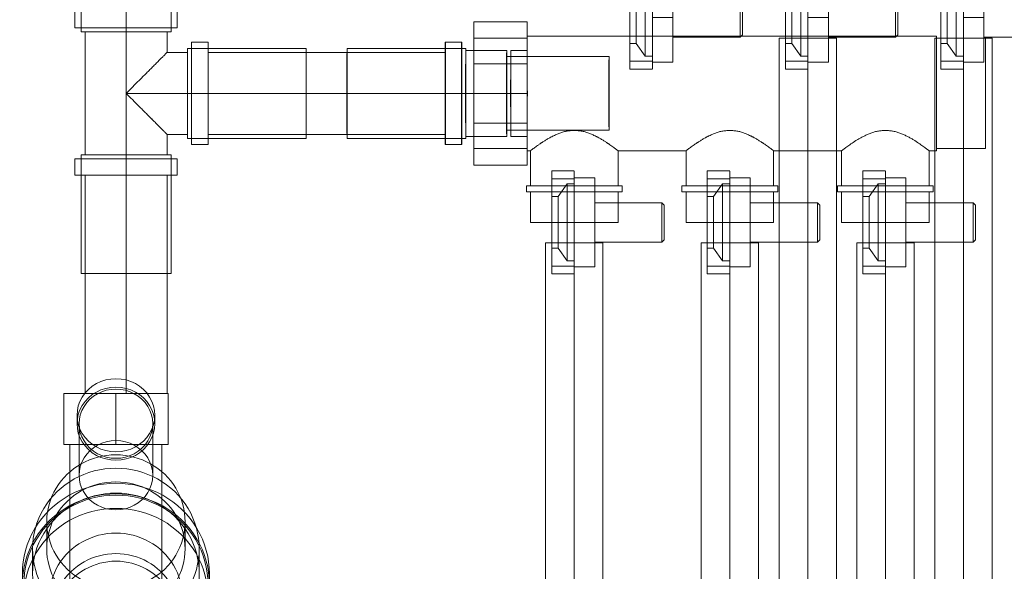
# Model space of a CAD drawing. Header units: millimetres. Extents: x -14962 to -11715, y -600 to 2729.
# Tile 10 of 41: x -14059 to -13818, y 183 to 318. Entities that reach past the tile are written whole.
import ezdxf

# ---------------------------------------------------------------- set-up
doc = ezdxf.new("R2010")
doc.units = ezdxf.units.MM
for name, color, linetype, lineweight in [('P-PIPE', 3, 'Continuous', 18), ('P-PIPE-CNTR', 3, 'Continuous', 18), ('P-SANR-FIXT', 6, 'Continuous', 18)]:
    doc.layers.add(name, color=color, linetype=linetype, lineweight=lineweight)

# ---------------------------------------------------------------- blocks, each defined once
blk = doc.blocks.new('HC_Manifold_MEPcontent_Valsir_Pexal BRASS_3 Way Cold Water_INT-EN - 1_2__ x 3_4__-1092819-Elévation Sud')
at = {"layer": 'P-SANR-FIXT', "color": 5}
for p, q in [((-13947.79, 307.25), (-13947.79, 317.5)), ((-13947.79, 317.5), (-13934.79, 317.5)), ((-13947.79, 317.5), (-13934.79, 317.5)), ((-13947.79, 317.5), (-13947.79, 307.25)), ((-13934.79, 317.5), (-13934.79, 307.25)), ((-13934.79, 307.25), (-13934.79, 317.5)), ((-13934.79, 313.45), (-13947.79, 313.45)), ((-13947.79, 300), (-13947.79, 313.45)), ((-13834.79, 314), (-13934.79, 314)), ((-13934.79, 300), (-13934.79, 314)), ((-13934.79, 313.45), (-13934.79, 300)), ((-13834.79, 300), (-13834.79, 314)), ((-13822.79, 313.45), (-13834.79, 313.45)), ((-13834.79, 300), (-13834.79, 313.45)), ((-13822.79, 300), (-13822.79, 313.45)), ((-13947.79, 307.25), (-13934.79, 307.25)), ((-13947.79, 292.75), (-13947.79, 307.25)), ((-13934.79, 307.25), (-13947.79, 307.25)), ((-13947.79, 292.75), (-13947.79, 307.25)), ((-13934.79, 307.25), (-13934.79, 292.75)), ((-13934.79, 307.25), (-13934.79, 292.75)), ((-13947.79, 286.55), (-13947.79, 300)), ((-13934.79, 286), (-13934.79, 300)), ((-13934.79, 300), (-13934.79, 286.55)), ((-13834.79, 286.55), (-13834.79, 300)), ((-13834.79, 286), (-13834.79, 300)), ((-13822.79, 286.55), (-13822.79, 300)), ((-13947.79, 292.75), (-13947.79, 282.5)), ((-13947.79, 282.5), (-13947.79, 292.75)), ((-13947.79, 292.75), (-13934.79, 292.75)), ((-13934.79, 292.75), (-13947.79, 292.75)), ((-13934.79, 282.5), (-13934.79, 292.75)), ((-13934.79, 292.75), (-13934.79, 282.5)), ((-13947.79, 286.55), (-13934.79, 286.55)), ((-13834.79, 286.55), (-13822.79, 286.55)), ((-13934.79, 286), (-13933.99, 286)), ((-13933.99, 286), (-13933.99, 277.45)), ((-13912.59, 277.45), (-13912.59, 286)), ((-13912.59, 286), (-13895.99, 286)), ((-13895.99, 286), (-13895.99, 277.45)), ((-13874.59, 277.45), (-13874.59, 286)), ((-13874.59, 286), (-13857.99, 286)), ((-13857.99, 286), (-13857.99, 277.45)), ((-13836.59, 286), (-13834.79, 286)), ((-13836.59, 277.45), (-13836.59, 286)), ((-13947.79, 282.5), (-13934.79, 282.5)), ((-13947.79, 282.5), (-13934.79, 282.5)), ((-13934.99, 277.45), (-13934.99, 275.96)), ((-13911.59, 277.45), (-13934.99, 277.45)), ((-13911.59, 277.45), (-13934.99, 277.45)), ((-13912.59, 277.45), (-13933.99, 277.45)), ((-13912.59, 277.45), (-13933.99, 277.45)), ((-13911.59, 275.96), (-13911.59, 277.45)), ((-13896.99, 277.45), (-13896.99, 275.96)), ((-13873.59, 277.45), (-13896.99, 277.45)), ((-13873.59, 277.45), (-13896.99, 277.45)), ((-13874.59, 277.45), (-13895.99, 277.45)), ((-13874.59, 277.45), (-13895.99, 277.45)), ((-13873.59, 275.96), (-13873.59, 277.45)), ((-13858.99, 277.45), (-13858.99, 275.96)), ((-13835.59, 277.45), (-13858.99, 277.45)), ((-13835.59, 277.45), (-13858.99, 277.45)), ((-13836.59, 277.45), (-13857.99, 277.45)), ((-13836.59, 277.45), (-13857.99, 277.45)), ((-13835.59, 275.96), (-13835.59, 277.45)), ((-13911.59, 275.96), (-13934.99, 275.96)), ((-13911.59, 275.96), (-13934.99, 275.96)), ((-13933.99, 275.96), (-13933.99, 268.5)), ((-13912.59, 275.96), (-13933.99, 275.96)), ((-13912.59, 275.96), (-13933.99, 275.96)), ((-13912.59, 268.5), (-13912.59, 275.96)), ((-13873.59, 275.96), (-13896.99, 275.96)), ((-13873.59, 275.96), (-13896.99, 275.96)), ((-13895.99, 275.96), (-13895.99, 268.5)), ((-13874.59, 275.96), (-13895.99, 275.96)), ((-13874.59, 275.96), (-13895.99, 275.96)), ((-13874.59, 268.5), (-13874.59, 275.96)), ((-13835.59, 275.96), (-13858.99, 275.96)), ((-13835.59, 275.96), (-13858.99, 275.96)), ((-13857.99, 275.96), (-13857.99, 268.5)), ((-13836.59, 275.96), (-13857.99, 275.96)), ((-13836.59, 275.96), (-13857.99, 275.96)), ((-13836.59, 268.5), (-13836.59, 275.96)), ((-13912.59, 268.5), (-13933.99, 268.5)), ((-13912.59, 268.5), (-13933.99, 268.5)), ((-13874.59, 268.5), (-13895.99, 268.5)), ((-13874.59, 268.5), (-13895.99, 268.5)), ((-13836.59, 268.5), (-13857.99, 268.5)), ((-13836.59, 268.5), (-13857.99, 268.5))]:
    blk.add_line(p, q, dxfattribs=at)
for points, knots in [([(-13933.99, 286), (-13933.99, 286.02), (-13933.9, 286.1), (-13933.6, 286.31), (-13933.31, 286.51), (-13932.93, 286.78), (-13932.49, 287.11), (-13932.07, 287.42), (-13931.75, 287.64), (-13931.56, 287.76), (-13931.42, 287.85), (-13931.27, 287.95), (-13931.07, 288.08), (-13930.7, 288.31), (-13930.16, 288.67), (-13929.57, 289.02), (-13929.14, 289.26), (-13928.89, 289.39), (-13928.69, 289.48), (-13928.49, 289.57), (-13928.23, 289.7), (-13927.75, 289.92), (-13927.04, 290.23), (-13926.3, 290.5), (-13925.7, 290.67), (-13925.23, 290.77), (-13924.76, 290.84), (-13924.11, 290.91), (-13923.29, 290.94), (-13922.47, 290.91), (-13921.82, 290.84), (-13921.35, 290.77), (-13920.88, 290.67), (-13920.27, 290.5), (-13919.54, 290.23), (-13918.83, 289.92), (-13918.35, 289.7), (-13918.09, 289.57), (-13917.89, 289.48), (-13917.69, 289.39), (-13917.44, 289.26), (-13917.01, 289.02), (-13916.42, 288.67), (-13915.88, 288.31), (-13915.51, 288.07), (-13915.31, 287.94), (-13915.16, 287.85), (-13915.01, 287.76), (-13914.83, 287.63), (-13914.51, 287.42), (-13914.09, 287.11), (-13913.65, 286.78), (-13913.28, 286.51), (-13912.98, 286.31), (-13912.68, 286.1), (-13912.59, 286.02), (-13912.59, 286)], [0, 0, 0, 0, 0.055556, 0.083333, 0.111111, 0.138889, 0.166667, 0.194444, 0.208333, 0.215278, 0.222222, 0.229167, 0.236111, 0.25, 0.277778, 0.305556, 0.319444, 0.326389, 0.333333, 0.340278, 0.347222, 0.361111, 0.388889, 0.416667, 0.430556, 0.444444, 0.458333, 0.472222, 0.5, 0.527778, 0.541667, 0.555556, 0.569444, 0.583333, 0.611111, 0.638889, 0.652778, 0.659722, 0.666667, 0.673611, 0.680556, 0.694444, 0.722222, 0.75, 0.763889, 0.770833, 0.777778, 0.784722, 0.791667, 0.805556, 0.833333, 0.861111, 0.888889, 0.916667, 0.944444, 1, 1, 1, 1]), ([(-13912.59, 286), (-13912.59, 286.02), (-13912.68, 286.1), (-13912.98, 286.31), (-13913.28, 286.51), (-13913.65, 286.78), (-13914.09, 287.11), (-13914.51, 287.42), (-13914.83, 287.63), (-13915.01, 287.76), (-13915.16, 287.85), (-13915.31, 287.94), (-13915.51, 288.07), (-13915.88, 288.31), (-13916.42, 288.67), (-13917.01, 289.02), (-13917.44, 289.26), (-13917.69, 289.39), (-13917.89, 289.48), (-13918.09, 289.57), (-13918.35, 289.7), (-13918.83, 289.92), (-13919.54, 290.23), (-13920.27, 290.5), (-13920.88, 290.67), (-13921.35, 290.77), (-13921.82, 290.84), (-13922.47, 290.91), (-13923.29, 290.94), (-13924.11, 290.91), (-13924.76, 290.84), (-13925.23, 290.77), (-13925.7, 290.67), (-13926.3, 290.5), (-13927.04, 290.23), (-13927.75, 289.92), (-13928.23, 289.7), (-13928.49, 289.57), (-13928.69, 289.48), (-13928.89, 289.39), (-13929.14, 289.26), (-13929.57, 289.02), (-13930.16, 288.67), (-13930.7, 288.31), (-13931.07, 288.08), (-13931.27, 287.95), (-13931.42, 287.85), (-13931.56, 287.76), (-13931.75, 287.64), (-13932.07, 287.42), (-13932.49, 287.11), (-13932.93, 286.78), (-13933.31, 286.51), (-13933.6, 286.31), (-13933.9, 286.1), (-13933.99, 286.02), (-13933.99, 286)], [0, 0, 0, 0, 0.055556, 0.083333, 0.111111, 0.138889, 0.166667, 0.194444, 0.208333, 0.215278, 0.222222, 0.229167, 0.236111, 0.25, 0.277778, 0.305556, 0.319444, 0.326389, 0.333333, 0.340278, 0.347222, 0.361111, 0.388889, 0.416667, 0.430556, 0.444444, 0.458333, 0.472222, 0.5, 0.527778, 0.541667, 0.555556, 0.569444, 0.583333, 0.611111, 0.638889, 0.652778, 0.659722, 0.666667, 0.673611, 0.680556, 0.694444, 0.722222, 0.75, 0.763889, 0.770833, 0.777778, 0.784722, 0.791667, 0.805556, 0.833333, 0.861111, 0.888889, 0.916667, 0.944444, 1, 1, 1, 1]), ([(-13895.99, 286), (-13895.99, 286.02), (-13895.9, 286.1), (-13895.6, 286.31), (-13895.31, 286.51), (-13894.93, 286.78), (-13894.49, 287.11), (-13894.07, 287.42), (-13893.75, 287.64), (-13893.56, 287.76), (-13893.42, 287.85), (-13893.27, 287.95), (-13893.07, 288.08), (-13892.7, 288.31), (-13892.16, 288.67), (-13891.57, 289.02), (-13891.14, 289.26), (-13890.89, 289.39), (-13890.69, 289.48), (-13890.49, 289.57), (-13890.23, 289.7), (-13889.75, 289.92), (-13889.04, 290.23), (-13888.3, 290.5), (-13887.7, 290.67), (-13887.23, 290.77), (-13886.76, 290.84), (-13886.11, 290.91), (-13885.29, 290.94), (-13884.47, 290.91), (-13883.82, 290.84), (-13883.35, 290.77), (-13882.88, 290.67), (-13882.27, 290.5), (-13881.54, 290.23), (-13880.83, 289.92), (-13880.35, 289.7), (-13880.09, 289.57), (-13879.89, 289.48), (-13879.69, 289.39), (-13879.44, 289.26), (-13879.01, 289.02), (-13878.42, 288.67), (-13877.88, 288.31), (-13877.51, 288.07), (-13877.31, 287.94), (-13877.16, 287.85), (-13877.01, 287.76), (-13876.83, 287.63), (-13876.51, 287.42), (-13876.09, 287.11), (-13875.65, 286.78), (-13875.28, 286.51), (-13874.98, 286.31), (-13874.68, 286.1), (-13874.59, 286.02), (-13874.59, 286)], [0, 0, 0, 0, 0.055556, 0.083333, 0.111111, 0.138889, 0.166667, 0.194444, 0.208333, 0.215278, 0.222222, 0.229167, 0.236111, 0.25, 0.277778, 0.305556, 0.319444, 0.326389, 0.333333, 0.340278, 0.347222, 0.361111, 0.388889, 0.416667, 0.430556, 0.444444, 0.458333, 0.472222, 0.5, 0.527778, 0.541667, 0.555556, 0.569444, 0.583333, 0.611111, 0.638889, 0.652778, 0.659722, 0.666667, 0.673611, 0.680556, 0.694444, 0.722222, 0.75, 0.763889, 0.770833, 0.777778, 0.784722, 0.791667, 0.805556, 0.833333, 0.861111, 0.888889, 0.916667, 0.944444, 1, 1, 1, 1]), ([(-13874.59, 286), (-13874.59, 286.02), (-13874.68, 286.1), (-13874.98, 286.31), (-13875.28, 286.51), (-13875.65, 286.78), (-13876.09, 287.11), (-13876.51, 287.42), (-13876.83, 287.63), (-13877.01, 287.76), (-13877.16, 287.85), (-13877.31, 287.94), (-13877.51, 288.07), (-13877.88, 288.31), (-13878.42, 288.67), (-13879.01, 289.02), (-13879.44, 289.26), (-13879.69, 289.39), (-13879.89, 289.48), (-13880.09, 289.57), (-13880.35, 289.7), (-13880.83, 289.92), (-13881.54, 290.23), (-13882.27, 290.5), (-13882.88, 290.67), (-13883.35, 290.77), (-13883.82, 290.84), (-13884.47, 290.91), (-13885.29, 290.94), (-13886.11, 290.91), (-13886.76, 290.84), (-13887.23, 290.77), (-13887.7, 290.67), (-13888.3, 290.5), (-13889.04, 290.23), (-13889.75, 289.92), (-13890.23, 289.7), (-13890.49, 289.57), (-13890.69, 289.48), (-13890.89, 289.39), (-13891.14, 289.26), (-13891.57, 289.02), (-13892.16, 288.67), (-13892.7, 288.31), (-13893.07, 288.08), (-13893.27, 287.95), (-13893.42, 287.85), (-13893.56, 287.76), (-13893.75, 287.64), (-13894.07, 287.42), (-13894.49, 287.11), (-13894.93, 286.78), (-13895.31, 286.51), (-13895.6, 286.31), (-13895.9, 286.1), (-13895.99, 286.02), (-13895.99, 286)], [0, 0, 0, 0, 0.055556, 0.083333, 0.111111, 0.138889, 0.166667, 0.194444, 0.208333, 0.215278, 0.222222, 0.229167, 0.236111, 0.25, 0.277778, 0.305556, 0.319444, 0.326389, 0.333333, 0.340278, 0.347222, 0.361111, 0.388889, 0.416667, 0.430556, 0.444444, 0.458333, 0.472222, 0.5, 0.527778, 0.541667, 0.555556, 0.569444, 0.583333, 0.611111, 0.638889, 0.652778, 0.659722, 0.666667, 0.673611, 0.680556, 0.694444, 0.722222, 0.75, 0.763889, 0.770833, 0.777778, 0.784722, 0.791667, 0.805556, 0.833333, 0.861111, 0.888889, 0.916667, 0.944444, 1, 1, 1, 1]), ([(-13836.59, 286), (-13836.61, 286), (-13836.71, 286.07), (-13836.99, 286.3), (-13837.37, 286.59), (-13838.06, 287.09), (-13839.13, 287.84), (-13840.18, 288.53), (-13841.01, 289.02), (-13841.51, 289.29), (-13841.89, 289.48), (-13842.28, 289.67), (-13842.83, 289.93), (-13843.54, 290.23), (-13844.43, 290.55), (-13845.19, 290.75), (-13845.81, 290.84), (-13846.46, 290.92), (-13847.29, 290.95), (-13848.12, 290.92), (-13848.76, 290.84), (-13849.39, 290.75), (-13850.14, 290.55), (-13851.04, 290.24), (-13851.75, 289.93), (-13852.3, 289.67), (-13852.69, 289.48), (-13853.07, 289.29), (-13853.57, 289.02), (-13854.4, 288.53), (-13855.45, 287.84), (-13856.52, 287.09), (-13857.21, 286.59), (-13857.59, 286.3), (-13857.87, 286.07), (-13857.97, 286), (-13857.99, 286)], [0, 0, 0, 0, 0.055556, 0.083333, 0.111111, 0.166667, 0.222222, 0.277778, 0.305556, 0.319444, 0.333333, 0.347222, 0.361111, 0.388889, 0.416667, 0.444444, 0.458333, 0.472222, 0.5, 0.527778, 0.541667, 0.555556, 0.583333, 0.611111, 0.638889, 0.652778, 0.666667, 0.680556, 0.694444, 0.722222, 0.777778, 0.833333, 0.888889, 0.916667, 0.944444, 1, 1, 1, 1]), ([(-13857.99, 286), (-13857.97, 286), (-13857.87, 286.07), (-13857.59, 286.3), (-13857.21, 286.59), (-13856.52, 287.09), (-13855.45, 287.84), (-13854.4, 288.53), (-13853.57, 289.02), (-13853.07, 289.29), (-13852.69, 289.48), (-13852.3, 289.67), (-13851.75, 289.93), (-13851.04, 290.24), (-13850.14, 290.55), (-13849.39, 290.75), (-13848.76, 290.84), (-13848.12, 290.92), (-13847.29, 290.95), (-13846.46, 290.92), (-13845.81, 290.84), (-13845.19, 290.75), (-13844.43, 290.55), (-13843.54, 290.23), (-13842.83, 289.93), (-13842.28, 289.67), (-13841.89, 289.48), (-13841.51, 289.29), (-13841.01, 289.02), (-13840.18, 288.53), (-13839.13, 287.84), (-13838.06, 287.09), (-13837.37, 286.59), (-13836.99, 286.3), (-13836.71, 286.07), (-13836.61, 286), (-13836.59, 286)], [0, 0, 0, 0, 0.055556, 0.083333, 0.111111, 0.166667, 0.222222, 0.277778, 0.305556, 0.319444, 0.333333, 0.347222, 0.361111, 0.388889, 0.416667, 0.444444, 0.458333, 0.472222, 0.5, 0.527778, 0.541667, 0.555556, 0.583333, 0.611111, 0.638889, 0.652778, 0.666667, 0.680556, 0.694444, 0.722222, 0.777778, 0.833333, 0.888889, 0.916667, 0.944444, 1, 1, 1, 1])]:
    blk.add_open_spline(points, degree=3, knots=knots, dxfattribs=at)
blk = doc.blocks.new('SA_Connection Piece_MEPcontent_Valsir_Pexal BRASS_Kit with Nut_Shared - 14 mm x 2 mm-1_2__-1092681-Elévation Sud')
at = {"layer": 'P-PIPE'}
for p, q in [((-13885.29, 281.07), (-13890.79, 281.07)), ((-13890.79, 281.07), (-13890.79, 268.5)), ((-13885.29, 279.15), (-13890.79, 279.15)), ((-13890.79, 268.5), (-13890.79, 279.15)), ((-13885.29, 268.5), (-13885.29, 279.36)), ((-13885.29, 279.36), (-13880.29, 279.36)), ((-13885.29, 279.36), (-13880.29, 279.36)), ((-13885.29, 279.36), (-13885.29, 268.5)), ((-13885.29, 279.15), (-13885.29, 268.5)), ((-13880.29, 279.36), (-13880.29, 268.5)), ((-13880.29, 268.5), (-13880.29, 279.36)), ((-13887.06, 277.91), (-13889.25, 274.8)), ((-13885.29, 277.91), (-13887.06, 277.91)), ((-13887.06, 268.5), (-13887.06, 277.91)), ((-13885.29, 268.5), (-13885.29, 277.91)), ((-13889.25, 274.8), (-13890.79, 274.8)), ((-13890.79, 274.8), (-13890.79, 268.5)), ((-13889.25, 268.5), (-13889.25, 274.8)), ((-13863.86, 273.3), (-13880.29, 273.3)), ((-13880.29, 273.3), (-13880.29, 268.5)), ((-13863.29, 272.73), (-13863.86, 273.3)), ((-13863.86, 273.3), (-13863.86, 268.5)), ((-13863.29, 268.5), (-13863.29, 272.73)), ((-13890.79, 268.5), (-13890.79, 262.2)), ((-13890.79, 257.85), (-13890.79, 268.5)), ((-13890.79, 268.5), (-13890.79, 255.93)), ((-13889.25, 262.2), (-13889.25, 268.5)), ((-13887.06, 259.09), (-13887.06, 268.5)), ((-13885.29, 257.64), (-13885.29, 268.5)), ((-13885.29, 268.5), (-13880.29, 268.5)), ((-13885.29, 268.5), (-13880.29, 268.5)), ((-13885.29, 268.5), (-13885.29, 257.64)), ((-13885.29, 259.09), (-13885.29, 268.5)), ((-13885.29, 268.5), (-13885.29, 257.85)), ((-13880.29, 268.5), (-13880.29, 257.64)), ((-13880.29, 257.64), (-13880.29, 268.5)), ((-13880.29, 268.5), (-13880.29, 263.7)), ((-13863.86, 268.5), (-13863.86, 263.7)), ((-13863.29, 264.27), (-13863.29, 268.5)), ((-13890.79, 262.2), (-13889.25, 262.2)), ((-13889.25, 262.2), (-13887.06, 259.09)), ((-13880.29, 263.7), (-13863.86, 263.7)), ((-13863.86, 263.7), (-13863.29, 264.27)), ((-13890.79, 257.85), (-13885.29, 257.85)), ((-13887.06, 259.09), (-13885.29, 259.09)), ((-13885.29, 257.64), (-13880.29, 257.64)), ((-13880.29, 257.64), (-13885.29, 257.64)), ((-13890.79, 255.93), (-13885.29, 255.93))]:
    blk.add_line(p, q, dxfattribs=at)
at = {"layer": 'P-PIPE', "flags": 128}
for points in [[(-13885.29, 279.36), (-13885.29, 280.46), (-13885.29, 281), (-13885.29, 281), (-13885.29, 280.46), (-13885.29, 279.36)], [(-13885.29, 268.5), (-13885.29, 271.75), (-13885.29, 274.79), (-13885.29, 277.39), (-13885.29, 279.36)], [(-13885.29, 279.36), (-13885.29, 277.84), (-13885.29, 275.89), (-13885.29, 273.62), (-13885.29, 271.12), (-13885.29, 268.5)], [(-13885.29, 257.64), (-13885.29, 259.61), (-13885.29, 262.21), (-13885.29, 265.25), (-13885.29, 268.5)], [(-13885.29, 268.5), (-13885.29, 265.88), (-13885.29, 263.38), (-13885.29, 261.11), (-13885.29, 259.16), (-13885.29, 257.64)], [(-13885.29, 257.64), (-13885.29, 256.54), (-13885.29, 256), (-13885.29, 256), (-13885.29, 256.54), (-13885.29, 257.64)]]:
    blk.add_lwpolyline(points, dxfattribs=at)
blk = doc.blocks.new('COMAP - SKINPRESS ppsu - Manchon_Réduit_9240W - Manchon_Réduit_9240W-1099302-Elévation Sud')
at = {"layer": 'P-PIPE', "color": 5}
for p, q in [((-13949.79, 311), (-13978.79, 311)), ((-13950.79, 312.5), (-13954.79, 312.5)), ((-13939.79, 310.5), (-13949.79, 310.5)), ((-13934.79, 310.5), (-13938.79, 310.5)), ((-13914.79, 309), (-13939.79, 309)), ((-13978.79, 289), (-13949.79, 289)), ((-13949.79, 289.5), (-13939.79, 289.5)), ((-13939.79, 291), (-13914.79, 291)), ((-13938.79, 289.5), (-13934.79, 289.5)), ((-13954.79, 287.5), (-13950.79, 287.5))]:
    blk.add_line(p, q, dxfattribs=at)
for centre, major_axis, start_param, end_param in [((-13954.79, 300), (0, 12.5), 4.712389, 7.853982), ((-13950.79, 300), (0, 12.5), 4.712389, 7.853982), ((-13978.79, 300), (0, 11), 4.712389, 7.853982), ((-13949.79, 300), (0, 11), 4.712389, 7.853982), ((-13949.79, 300), (0, 10.5), 4.712389, 7.853982), ((-13939.79, 300), (0, 10.5), 4.712389, 7.853982), ((-13938.79, 300), (0, 10.5), 4.712389, 7.853982), ((-13934.79, 300), (0, 10.5), 4.712389, 7.853982), ((-13939.79, 300), (0, 9), 4.712389, 7.853982), ((-13914.79, 300), (0, 9), 4.712389, 7.853982), ((-13978.79, 300), (0, 11), 1.570796, 4.712389), ((-13954.79, 300), (0, 12.5), 1.570796, 4.712389), ((-13950.79, 300), (0, 12.5), 1.570796, 4.712389), ((-13949.79, 300), (0, 11), 1.570796, 4.712389), ((-13949.79, 300), (0, 10.5), 1.570796, 4.712389), ((-13939.79, 300), (0, 10.5), 1.570796, 4.712389), ((-13939.79, 300), (0, 9), 1.570796, 4.712389), ((-13938.79, 300), (0, 10.5), 1.570796, 4.712389), ((-13934.79, 300), (0, 10.5), 1.570796, 4.712389), ((-13914.79, 300), (0, 9), 1.570796, 4.712389)]:
    blk.add_ellipse(centre, major_axis=major_axis, ratio=0.003484, start_param=start_param, end_param=end_param, dxfattribs=at)
blk = doc.blocks.new('COMAP - SKINPRESS ppsu - Té_égal_réduit_9130W_9130RW - Standard-1101600-Elévation Sud')
at = {"layer": 'P-PIPE', "color": 5}
for p, q in [((-14043.76, 344), (-14043.76, 315)), ((-14021.76, 344), (-14043.76, 344)), ((-14021.76, 344), (-14043.76, 344)), ((-14021.76, 315), (-14021.76, 344)), ((-14045.26, 320), (-14045.26, 316)), ((-14020.26, 320), (-14045.26, 320)), ((-14020.26, 320), (-14045.26, 320)), ((-14020.26, 316), (-14020.26, 320)), ((-14045.26, 316), (-14020.26, 316)), ((-14045.26, 316), (-14020.26, 316)), ((-14043.76, 315), (-14021.76, 315)), ((-14043.76, 315), (-14021.76, 315)), ((-14042.76, 315), (-14042.76, 285)), ((-14022.76, 315), (-14042.76, 315)), ((-14022.76, 315), (-14042.76, 315)), ((-14022.76, 310), (-14022.76, 315)), ((-13988.76, 311), (-14017.76, 311)), ((-14017.76, 311), (-14017.76, 289)), ((-14017.76, 311), (-14017.76, 289)), ((-14012.76, 312.5), (-14016.76, 312.5)), ((-14016.76, 312.5), (-14016.76, 287.5)), ((-14016.76, 312.5), (-14016.76, 287.5)), ((-14012.76, 287.5), (-14012.76, 312.5)), ((-14012.76, 287.5), (-14012.76, 312.5)), ((-13988.76, 289), (-13988.76, 311)), ((-13988.76, 289), (-13988.76, 311)), ((-14017.76, 310), (-14022.76, 310)), ((-14017.76, 290), (-14017.76, 310)), ((-14017.76, 290), (-14017.76, 310)), ((-14022.76, 290), (-14017.76, 290)), ((-14022.76, 285), (-14022.76, 290)), ((-14017.76, 289), (-13988.76, 289)), ((-14016.76, 287.5), (-14012.76, 287.5)), ((-14045.26, 284), (-14045.26, 280)), ((-14020.26, 284), (-14045.26, 284)), ((-14020.26, 284), (-14045.26, 284)), ((-14043.76, 285), (-14043.76, 256)), ((-14021.76, 285), (-14043.76, 285)), ((-14021.76, 285), (-14043.76, 285)), ((-14042.76, 285), (-14022.76, 285)), ((-14042.76, 285), (-14022.76, 285)), ((-14021.76, 256), (-14021.76, 285)), ((-14020.26, 280), (-14020.26, 284)), ((-14045.26, 280), (-14020.26, 280)), ((-14045.26, 280), (-14020.26, 280)), ((-14043.76, 256), (-14021.76, 256)), ((-14043.76, 256), (-14021.76, 256))]:
    blk.add_line(p, q, dxfattribs=at)
for points, knots in [([(-14032.76, 300), (-14032.11, 300.64), (-14030.84, 301.93), (-14029.26, 303.5), (-14028.19, 304.57), (-14027.59, 305.17), (-14027.15, 305.61), (-14026.73, 306.04), (-14026.3, 306.46), (-14025.89, 306.86), (-14025.5, 307.26), (-14025.12, 307.64), (-14024.76, 308), (-14024.41, 308.34), (-14024.1, 308.66), (-14023.81, 308.95), (-14023.54, 309.22), (-14023.31, 309.45), (-14023.12, 309.64), (-14022.97, 309.8), (-14022.82, 309.95), (-14022.77, 310), (-14022.76, 310)], [0, 0, 0, 0, 0.142857, 0.285714, 0.357143, 0.392857, 0.428571, 0.464286, 0.5, 0.535714, 0.571429, 0.607143, 0.642857, 0.678571, 0.714286, 0.75, 0.785714, 0.821429, 0.857143, 0.892857, 0.928571, 1, 1, 1, 1]), ([(-14022.76, 310), (-14022.77, 310), (-14022.82, 309.95), (-14022.97, 309.8), (-14023.12, 309.64), (-14023.31, 309.45), (-14023.54, 309.22), (-14023.81, 308.95), (-14024.1, 308.66), (-14024.41, 308.34), (-14024.76, 308), (-14025.12, 307.64), (-14025.5, 307.26), (-14025.89, 306.86), (-14026.44, 306.32), (-14027.01, 305.75), (-14027.59, 305.17), (-14028.19, 304.57), (-14029.26, 303.5), (-14030.84, 301.93), (-14032.11, 300.64), (-14032.76, 300)], [0, 0, 0, 0, 0.071429, 0.107143, 0.142857, 0.178571, 0.214286, 0.25, 0.285714, 0.321429, 0.357143, 0.392857, 0.428571, 0.464286, 0.5, 0.571429, 0.607143, 0.642857, 0.714286, 0.857143, 1, 1, 1, 1]), ([(-14022.76, 290), (-14022.77, 290), (-14022.82, 290.05), (-14022.97, 290.2), (-14023.12, 290.36), (-14023.31, 290.55), (-14023.54, 290.78), (-14023.81, 291.05), (-14024.1, 291.34), (-14024.41, 291.66), (-14024.76, 292), (-14025.12, 292.36), (-14025.5, 292.74), (-14025.89, 293.14), (-14026.44, 293.68), (-14027.01, 294.25), (-14027.59, 294.83), (-14028.19, 295.43), (-14029.26, 296.5), (-14030.84, 298.07), (-14032.11, 299.36), (-14032.76, 300)], [0, 0, 0, 0, 0.071429, 0.107143, 0.142857, 0.178571, 0.214286, 0.25, 0.285714, 0.321429, 0.357143, 0.392857, 0.428571, 0.464286, 0.5, 0.571429, 0.607143, 0.642857, 0.714286, 0.857143, 1, 1, 1, 1]), ([(-14032.76, 300), (-14032.11, 299.36), (-14030.84, 298.07), (-14029.26, 296.5), (-14028.19, 295.43), (-14027.59, 294.83), (-14027.15, 294.39), (-14026.73, 293.96), (-14026.3, 293.54), (-14025.89, 293.14), (-14025.5, 292.74), (-14025.12, 292.36), (-14024.76, 292), (-14024.41, 291.66), (-14024.1, 291.34), (-14023.81, 291.05), (-14023.54, 290.78), (-14023.31, 290.55), (-14023.12, 290.36), (-14022.97, 290.2), (-14022.82, 290.05), (-14022.77, 290), (-14022.76, 290)], [0, 0, 0, 0, 0.142857, 0.285714, 0.357143, 0.392857, 0.428571, 0.464286, 0.5, 0.535714, 0.571429, 0.607143, 0.642857, 0.678571, 0.714286, 0.75, 0.785714, 0.821429, 0.857143, 0.892857, 0.928571, 1, 1, 1, 1])]:
    blk.add_open_spline(points, degree=3, knots=knots, dxfattribs=at)
blk = doc.blocks.new('Plumbing_Valves_Caleffi_Pressure_ Reducing_ Valve-533HA-DN15_DN20 - 533340HA-541281-Elévation Sud')
at = {"layer": 'P-PIPE', "color": 5}
for p, q in [((-14035.26, 226.75), (-14048.01, 226.75)), ((-14048.01, 226.75), (-14035.26, 226.75)), ((-14048.01, 214.25), (-14048.01, 226.75)), ((-14048.01, 214.25), (-14048.01, 226.75)), ((-14035.26, 226.75), (-14022.51, 226.75)), ((-14022.51, 226.75), (-14035.26, 226.75)), ((-14035.26, 226.75), (-14035.26, 214.25)), ((-14035.26, 214.25), (-14035.26, 226.75)), ((-14022.51, 214.25), (-14022.51, 226.75)), ((-14022.51, 214.25), (-14022.51, 226.75)), ((-14044.76, 221.4), (-14044.76, 219.35)), ((-14025.76, 219.35), (-14025.76, 221.4)), ((-14044.26, 219.35), (-14044.26, 206.76)), ((-14026.26, 206.76), (-14026.26, 219.35)), ((-14035.26, 214.25), (-14048.01, 214.25)), ((-14048.01, 214.25), (-14035.26, 214.25)), ((-14046.51, 214.25), (-14046.51, 155.75)), ((-14046.51, 214.25), (-14035.26, 214.25)), ((-14035.26, 214.25), (-14022.51, 214.25)), ((-14022.51, 214.25), (-14035.26, 214.25)), ((-14035.26, 214.25), (-14024.01, 214.25)), ((-14024.01, 155.75), (-14024.01, 214.25)), ((-14052.16, 195.42), (-14052.16, 188.82)), ((-14018.36, 188.82), (-14018.36, 195.42)), ((-14055.61, 188.82), (-14055.61, 182.74)), ((-14014.91, 182.74), (-14014.91, 188.82)), ((-14058.11, 182.74), (-14058.11, 180.15)), ((-14012.41, 180.15), (-14012.41, 182.74)), ((-14057.76, 180.15), (-14057.76, 176.94)), ((-14012.76, 176.94), (-14012.76, 180.15)), ((-14051.28, 174.3), (-14050.54, 170.12)), ((-14019.98, 170.12), (-14019.24, 174.3)), ((-14049.77, 167.38), (-14049.3, 166.17)), ((-14021.22, 166.17), (-14020.75, 167.38)), ((-14035.26, 160.25), (-14050.26, 160.25)), ((-14050.26, 160.25), (-14035.26, 160.25)), ((-14050.26, 147.75), (-14050.26, 160.25)), ((-14050.26, 147.75), (-14050.26, 160.25)), ((-14035.26, 160.25), (-14020.26, 160.25)), ((-14020.26, 160.25), (-14035.26, 160.25)), ((-14035.26, 160.25), (-14035.26, 147.75)), ((-14035.26, 147.75), (-14035.26, 160.25)), ((-14020.26, 147.75), (-14020.26, 160.25)), ((-14020.26, 147.75), (-14020.26, 160.25)), ((-14035.26, 155.75), (-14046.51, 155.75)), ((-14024.01, 155.75), (-14035.26, 155.75)), ((-14044.21, 153.75), (-14044.21, 143.55)), ((-14044.21, 153.75), (-14035.26, 153.75)), ((-14035.26, 153.75), (-14026.31, 153.75)), ((-14026.31, 143.55), (-14026.31, 153.75)), ((-14035.26, 147.75), (-14050.26, 147.75)), ((-14050.26, 147.75), (-14035.26, 147.75)), ((-14035.26, 147.75), (-14020.26, 147.75)), ((-14020.26, 147.75), (-14035.26, 147.75)), ((-14049.51, 143.55), (-14049.51, 123.25)), ((-14035.26, 143.55), (-14049.51, 143.55)), ((-14035.26, 143.55), (-14044.21, 143.55)), ((-14026.31, 143.55), (-14035.26, 143.55)), ((-14021.01, 143.55), (-14035.26, 143.55)), ((-14021.01, 123.25), (-14021.01, 143.55)), ((-14035.26, 123.25), (-14049.51, 123.25)), ((-14021.01, 123.25), (-14035.26, 123.25))]:
    blk.add_line(p, q, dxfattribs=at)
for centre, major_axis, ratio, start_param, end_param in [((-14035.26, 221.4), (-9.5, 0), 0.939693, 4.712389, 7.853982), ((-14035.26, 221.4), (9.5, 0), 0.939693, 4.712389, 7.853982), ((-14035.26, 219.35), (9.5, 0), 0.939693, 1.570796, 4.712389), ((-14035.26, 219.35), (9, 0), 0.939693, 1.570796, 4.712389), ((-14035.26, 219.35), (9.5, 0), 0.939693, 4.712389, 7.853982), ((-14035.26, 219.35), (-9, 0), 0.939693, 1.570796, 4.712389), ((-14035.26, 206.76), (9, 0), 0.939693, 1.570796, 4.712389), ((-14035.26, 206.76), (9, 0), 0.939693, 4.712389, 7.853982), ((-14035.26, 195.42), (16.9, 0), 0.965926, 1.570796, 4.712389), ((-14035.26, 195.42), (16.9, 0), 0.965926, 4.712389, 7.853982), ((-14035.26, 188.82), (-20.35, 0), 0.965926, 4.712389, 7.853982), ((-14035.26, 188.82), (-20.35, 0), 0.965926, 1.570796, 4.712389), ((-14035.26, 182.74), (-22.85, 0), 0.965926, 4.712389, 7.853982), ((-14035.26, 188.82), (-16.9, 0), 0.965926, 4.712389, 7.853982), ((-14035.26, 188.82), (-16.9, 0), 0.965926, 1.570796, 4.712389), ((-14035.26, 182.74), (-22.85, 0), 0.965926, 1.570796, 4.712389), ((-14035.26, 180.15), (-22.85, 0), 0.965926, 4.712389, 7.853982), ((-14035.26, 182.74), (-20.35, 0), 0.965926, 4.712389, 7.853982), ((-14035.26, 182.74), (-20.35, 0), 0.965926, 1.570796, 4.712389), ((-14035.26, 180.15), (22.85, 0), 0.965926, 4.712389, 7.853982), ((-14035.26, 180.15), (22.5, 0), 0.965926, 1.570796, 4.712389), ((-14035.26, 180.15), (22.5, 0), 0.965926, 4.712389, 7.853982), ((-14035.26, 176.94), (-22.5, 0), 0.965926, 4.712389, 7.853982), ((-14035.26, 176.94), (22.5, 0), 0.965926, 4.712389, 7.853982), ((-14035.26, 176.94), (-16.25, 0), 0.965926, 4.712389, 7.853982), ((-14035.26, 176.94), (-16.25, 0), 0.965926, 1.570796, 4.712389), ((-14035.26, 172.65), (-15.5, 0), 0.965926, 4.712389, 7.853982), ((-14035.26, 172.65), (-15.5, 0), 0.965926, 1.570796, 4.712389), ((-14035.26, 171.28), (-15, 0), 0.965926, 4.712389, 7.853982), ((-14035.26, 171.28), (-15, 0), 0.965926, 1.570796, 4.712389)]:
    blk.add_ellipse(centre, major_axis=major_axis, ratio=ratio, start_param=start_param, end_param=end_param, dxfattribs=at)

msp = doc.modelspace()

# ---------------------------------------------------------------- linework, layer by layer
at = {"layer": 'P-PIPE', "color": 1}
for p, q in [((-13873.21, 313.5), (-13873.21, -338.1)), ((-13859.21, 313.5), (-13873.21, 313.5)), ((-13859.21, -338.1), (-13859.21, 313.5)), ((-13835.21, 313.5), (-13835.21, -336.5)), ((-13821.21, 313.5), (-13835.21, 313.5)), ((-13821.21, -336.5), (-13821.21, 313.5))]:
    msp.add_line(p, q, dxfattribs=at)
at = {"layer": 'P-PIPE', "color": 5}
for p, q in [((-13954.79, 310), (-14012.76, 310)), ((-14012.76, 310), (-14012.76, 290)), ((-13954.79, 290), (-13954.79, 310)), ((-14012.76, 290), (-13954.79, 290)), ((-14042.76, 280), (-14042.76, 226.75)), ((-14022.76, 280), (-14042.76, 280)), ((-14022.76, 226.75), (-14022.76, 280)), ((-13930.29, 263.5), (-13930.29, -338.1)), ((-13916.29, 263.5), (-13930.29, 263.5)), ((-13916.29, -338.1), (-13916.29, 263.5)), ((-13892.29, 263.5), (-13892.29, -338.1)), ((-13878.29, 263.5), (-13892.29, 263.5)), ((-13878.29, -338.1), (-13878.29, 263.5)), ((-13854.29, 263.5), (-13854.29, -336.5)), ((-13840.29, 263.5), (-13854.29, 263.5)), ((-13840.29, -336.5), (-13840.29, 263.5)), ((-14042.76, 226.75), (-14022.76, 226.75))]:
    msp.add_line(p, q, dxfattribs=at)
at = {"layer": 'P-PIPE-CNTR', "color": 5}
for p, q in [((-14032.76, 320), (-14032.76, 280)), ((-14012.76, 300), (-14032.76, 300)), ((-14012.76, 300), (-13954.79, 300)), ((-14012.76, 300), (-13954.79, 300)), ((-13954.79, 300), (-13934.79, 300)), ((-14032.76, 280), (-14032.76, 226.75)), ((-14032.76, 280), (-14032.76, 226.75)), ((-13923.29, 263.5), (-13923.29, -338.1)), ((-13923.29, 263.5), (-13923.29, -338.1)), ((-13885.29, 263.5), (-13885.29, -338.1)), ((-13885.29, 263.5), (-13885.29, -338.1)), ((-13847.29, 263.5), (-13847.29, -336.5)), ((-13847.29, 263.5), (-13847.29, -336.5))]:
    msp.add_line(p, q, dxfattribs=at)
at = {"layer": 'P-PIPE-CNTR', "color": 1}
for p, q in [((-13866.21, 313.5), (-13866.21, -338.1)), ((-13866.21, 313.5), (-13866.21, -338.1)), ((-13828.21, 313.5), (-13828.21, -336.5)), ((-13828.21, 313.5), (-13828.21, -336.5))]:
    msp.add_line(p, q, dxfattribs=at)

# ---------------------------------------------------------------- block references
at = {"layer": 'P-PIPE', "color": 5}
for name in ['COMAP - SKINPRESS ppsu - Té_égal_réduit_9130W_9130RW - Standard-1101600-Elévation Sud', 'COMAP - SKINPRESS ppsu - Manchon_Réduit_9240W - Manchon_Réduit_9240W-1099302-Elévation Sud', 'Plumbing_Valves_Caleffi_Pressure_ Reducing_ Valve-533HA-DN15_DN20 - 533340HA-541281-Elévation Sud']:
    msp.add_blockref(name, (0, 0), dxfattribs=at)
at = {"layer": 'P-PIPE'}
for p in [(-18.92, 50), (19.08, 50), (57.08, 50), (-38, 0), (0, 0), (38, 0)]:
    msp.add_blockref('SA_Connection Piece_MEPcontent_Valsir_Pexal BRASS_Kit with Nut_Shared - 14 mm x 2 mm-1_2__-1092681-Elévation Sud', p, dxfattribs=at)
at = {"layer": 'P-SANR-FIXT', "color": 5}
msp.add_blockref('HC_Manifold_MEPcontent_Valsir_Pexal BRASS_3 Way Cold Water_INT-EN - 1_2__ x 3_4__-1092819-Elévation Sud', (0, 0), dxfattribs=at)

doc.saveas('drawing.dxf')
